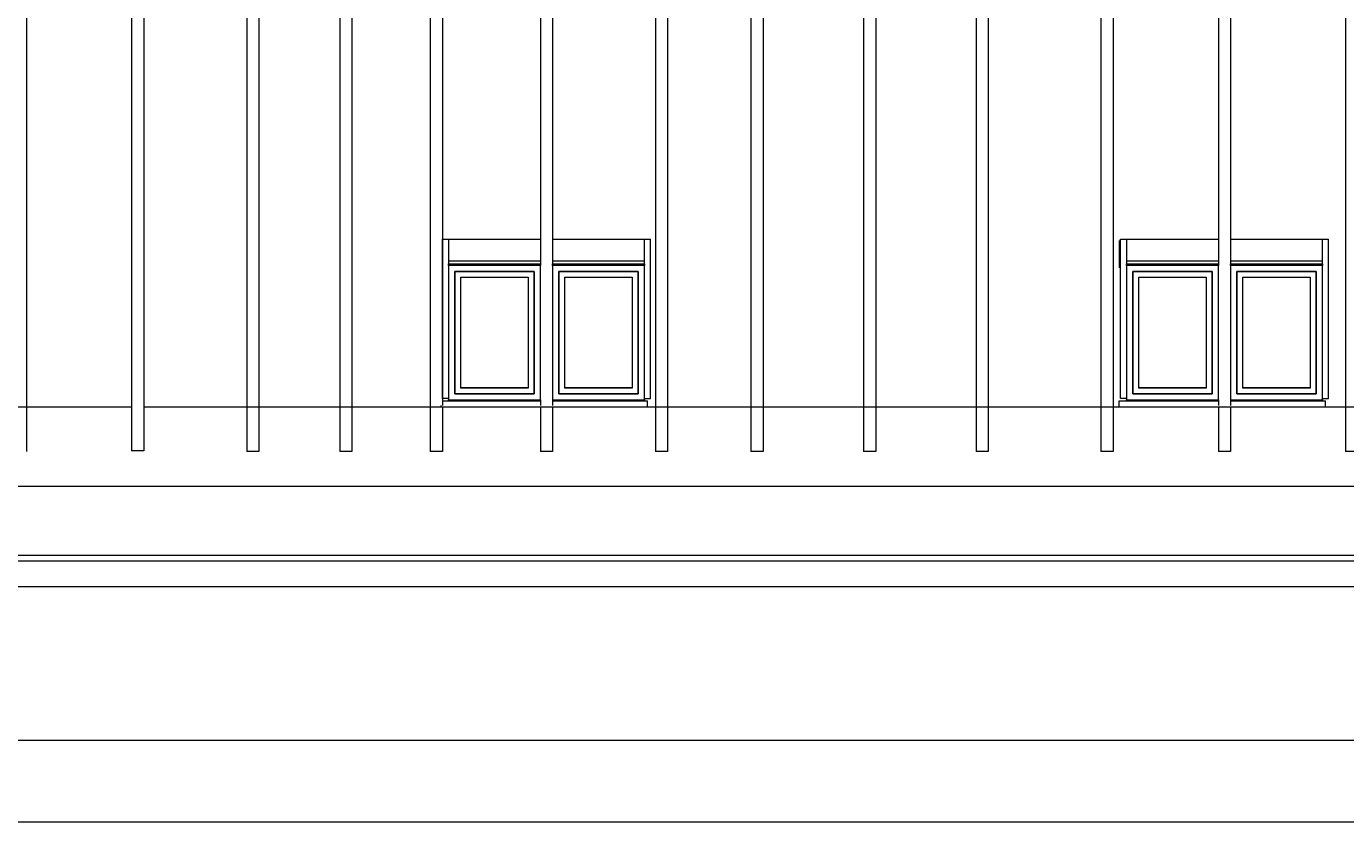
# Model space of a CAD drawing. Header units: metres. Extents: x -1.7 to 41.6, y -3.9 to 17.
# Tile 4 of 7: x 21.2 to 32, y -2.5 to 4.1. Entities that reach past the tile are written whole.
import ezdxf

# ---------------------------------------------------------------- set-up
doc = ezdxf.new("R2010")
doc.units = ezdxf.units.M
for name, color, linetype, lineweight in [('AV-KOTY', 7, 'Continuous', 5), ('AV-KOTY-100', 7, 'Continuous', 5), ('AV-STAVBA', 7, 'Continuous', 18)]:
    doc.layers.add(name, color=color, linetype=linetype, lineweight=lineweight)
doc.styles.add('Trebuchet MS', font='trebuc.ttf', dxfattribs={"height": 0.2})
doc.dimstyles.new('2_mm_-_O_-_Blue_-_mm_-_zaokrouhlena', dxfattribs={"dimscale": 0.3048, "dimtxt": 0.20619, "dimasz": 0.590551, "dimexe": 0.393701, "dimexo": 0.0625, "dimgap": 0.065617, "dimtad": 1, "dimdec": 0, "dimlfac": 1000, "dimrnd": 10, "dimzin": 0, "dimdsep": 46, "dimtxsty": 'Trebuchet MS', "dimblk1": 'OBLIQUE', "dimblk2": 'OBLIQUE', "dimsah": 1, "dimcen": 0.09, "dimazin": 0, "dimtfac": 1, "dimtdec": 4, "dimtix": 1, "dimtmove": 0, "dimatfit": 3, "dimfxl": 0.984252, "dimfxlon": 1, "dimtvp": 1, "dimtfill": 1, "dimtolj": 1, "dimtzin": 0, "dimarcsym": 2})

# ---------------------------------------------------------------- blocks, each defined once
blk = doc.blocks.new('WI_1_střešní - 750x1150-V23-Podkroví')
at = {"layer": 'AV-STAVBA'}
for p, q in [((7.535, 2.179), (8.285, 2.179)), ((7.535, 2.164), (7.535, 2.179)), ((7.535, 2.164), (7.535, 1.067)), ((8.285, 2.164), (7.535, 2.164)), ((8.285, 2.179), (8.285, 2.164)), ((8.285, 1.067), (8.285, 2.164)), ((7.585, 1.115), (7.585, 2.116)), ((7.585, 2.116), (8.235, 2.116)), ((8.235, 2.116), (7.585, 2.116)), ((7.585, 2.116), (7.585, 1.115)), ((7.635, 1.163), (7.635, 2.069)), ((7.635, 2.069), (8.185, 2.069)), ((8.185, 2.069), (8.185, 1.163)), ((8.235, 2.116), (8.235, 1.115)), ((8.235, 1.115), (8.235, 2.116)), ((8.235, 1.115), (7.585, 1.115)), ((7.585, 1.115), (8.235, 1.115)), ((7.635, 1.167), (8.185, 1.167)), ((8.185, 1.163), (7.635, 1.163)), ((7.535, 1.067), (8.285, 1.067))]:
    blk.add_line(p, q, dxfattribs=at)
blk = doc.blocks.new('DIMBLOCK2-Podkroví')
at = {"layer": 'AV-KOTY-100', "color": 5, "true_color": 0x0000ff}
for p, q in [((5.76, -1.715), (5.76, -1.415)), ((33.755, -1.715), (33.755, -1.415)), ((5.76, -1.715), (5.67, -1.805)), ((5.76, -1.715), (5.85, -1.625)), ((5.76, -1.715), (33.755, -1.715)), ((5.76, -1.715), (5.76, -1.835)), ((33.755, -1.715), (33.665, -1.805)), ((33.755, -1.715), (33.845, -1.625)), ((33.755, -1.715), (33.755, -1.835))]:
    blk.add_line(p, q, dxfattribs=at)
at = {"layer": 'AV-KOTY-100', "color": 0, "insert": (19.39, -1.439), "char_height": 0.2, "width": 0.88068, "attachment_point": 1, "line_spacing_factor": 1.048425, "style": 'Trebuchet MS', "bg_fill": 3, "box_fill_scale": 1.25, "bg_fill_color": 256, "bg_fill_true_color": 13158600, "bg_fill_transparency": 0}
blk.add_mtext('28000', dxfattribs=at)
blk = doc.blocks.new('_Oblique')
at = {"color": 0, "linetype": 'ByBlock', "lineweight": -2}
blk.add_line((-0.5, -0.5), (0.5, 0.5), dxfattribs=at)
blk = doc.blocks.new('DIMBLOCK5-Podkroví')
at = {"layer": 'AV-KOTY-100', "color": 5, "true_color": 0x0000ff}
for p, q in [((-0.235, -2.382), (-0.235, -2.082)), ((39.765, -2.382), (39.765, -2.082)), ((-0.235, -2.382), (-0.145, -2.292)), ((39.765, -2.382), (39.855, -2.292)), ((-0.235, -2.382), (-0.325, -2.472)), ((-0.235, -2.382), (39.765, -2.382)), ((-0.235, -2.382), (-0.235, -2.502)), ((39.765, -2.382), (39.675, -2.472)), ((39.765, -2.382), (39.765, -2.502))]:
    blk.add_line(p, q, dxfattribs=at)
at = {"layer": 'AV-KOTY-100', "color": 0, "insert": (19.398, -2.106), "char_height": 0.2, "width": 0.88068, "attachment_point": 1, "line_spacing_factor": 1.048425, "style": 'Trebuchet MS', "bg_fill": 3, "box_fill_scale": 1.25, "bg_fill_color": 256, "bg_fill_true_color": 13158600, "bg_fill_transparency": 0}
blk.add_mtext('40000', dxfattribs=at)

msp = doc.modelspace()

# ---------------------------------------------------------------- linework, layer by layer
at = {"layer": 'AV-STAVBA'}
for p, q in [((21.2348, 7.7207), (21.2348, 0.6433)), ((23.0348, 7.7207), (23.0348, 0.6433)), ((23.1348, 7.7207), (23.1348, 0.6433)), ((23.7948, 7.7207), (23.7948, 0.6433)), ((23.8948, 7.7207), (23.8948, 0.6433)), ((24.5348, 7.7207), (24.5348, 0.6433)), ((24.6348, 7.7207), (24.6348, 1.0211)), ((26.3748, 7.7207), (26.3748, 0.6433)), ((26.4748, 7.7207), (26.4748, 0.6433)), ((27.2548, 7.7207), (27.2548, 0.6433)), ((28.9948, 7.7207), (28.9948, 0.6433)), ((29.0948, 7.7207), (29.0948, 0.6433)), ((30.0148, 7.7207), (30.0148, 0.6433)), ((30.1148, 7.7207), (30.1148, 0.6433)), ((30.9748, 7.7207), (30.9748, 2.179)), ((31.0748, 7.7207), (31.0748, 2.179)), ((32.0148, 7.7207), (32.0148, 0.6433)), ((27.1548, 7.6389), (27.1548, 0.6433)), ((28.0748, 7.5731), (28.0748, 0.6433)), ((28.1748, 7.5731), (28.1748, 0.6433)), ((25.4348, 7.5454), (25.4348, 2.179)), ((25.5348, 7.5454), (25.5348, 2.179)), ((22.0948, 7.3998), (22.0948, 0.6507)), ((22.1948, 7.3998), (22.1948, 0.6507)), ((24.6348, 2.3782), (25.4348, 2.3782)), ((24.6348, 1.0782), (24.6348, 2.3782)), ((24.6848, 2.3782), (24.6848, 2.179)), ((25.5348, 2.3782), (26.3348, 2.3782)), ((26.2848, 2.179), (26.2848, 2.3782)), ((26.3348, 1.0782), (26.3348, 2.3782)), ((30.1748, 2.3782), (30.9748, 2.3782)), ((30.1748, 1.0782), (30.1748, 2.3782)), ((30.2248, 2.3782), (30.2248, 2.179)), ((31.0748, 2.3782), (31.8748, 2.3782)), ((31.8248, 2.179), (31.8248, 2.3782)), ((31.8748, 1.0782), (31.8748, 2.3782)), ((30.1648, 2.3693), (30.1648, 2.1489)), ((24.6848, 2.2012), (25.4348, 2.2012)), ((25.5348, 2.2012), (26.2848, 2.2012)), ((30.1648, 2.2012), (30.1748, 2.2012)), ((30.2248, 2.2012), (30.9748, 2.2012)), ((31.0748, 2.2012), (31.8248, 2.2012)), ((30.1748, 2.1489), (30.1648, 2.1489)), ((24.6848, 1.0782), (24.6348, 1.0782)), ((26.2848, 1.0782), (26.3348, 1.0782)), ((30.2248, 1.0782), (30.1748, 1.0782)), ((31.8248, 1.0782), (31.8748, 1.0782)), ((20.2348, 1.0082), (22.0948, 1.0082)), ((22.1948, 1.0082), (31.8498, 1.0082)), ((24.6248, 1.0082), (24.6248, 1.0211)), ((24.6348, 1.0582), (25.4348, 1.0582)), ((24.6348, 1.0082), (24.6348, 0.6433)), ((24.6848, 1.0582), (24.6848, 1.0674)), ((25.4348, 1.0674), (25.4348, 1.0211)), ((25.4348, 1.0082), (25.4348, 0.6433)), ((25.5348, 1.0674), (25.5348, 1.0211)), ((25.5348, 1.0582), (26.3098, 1.0582)), ((25.5348, 1.0082), (25.5348, 0.6433)), ((26.2848, 1.0674), (26.2848, 1.0582)), ((26.3098, 1.0082), (26.3098, 1.0582)), ((30.1648, 1.0582), (30.9748, 1.0582)), ((30.1648, 1.0082), (30.1648, 1.0582)), ((30.2248, 1.0582), (30.2248, 1.0674)), ((30.9748, 1.0674), (30.9748, 1.0211)), ((30.9748, 1.0082), (30.9748, 0.6433)), ((31.0748, 1.0674), (31.0748, 1.0211)), ((31.0748, 1.0582), (31.8498, 1.0582)), ((31.0748, 1.0082), (31.0748, 0.6433)), ((31.8248, 1.0674), (31.8248, 1.0582)), ((31.8498, 1.0082), (31.8498, 1.0582)), ((31.8498, 1.0082), (34.1387, 1.0082)), ((22.1948, 0.6507), (22.0948, 0.6507)), ((23.1348, 0.6433), (23.0348, 0.6433)), ((23.8948, 0.6433), (23.7948, 0.6433)), ((24.6348, 0.6433), (24.5348, 0.6433)), ((25.5348, 0.6433), (25.4348, 0.6433)), ((26.4748, 0.6433), (26.3748, 0.6433)), ((27.2548, 0.6433), (27.1548, 0.6433)), ((28.1748, 0.6433), (28.0748, 0.6433)), ((29.0948, 0.6433), (28.9948, 0.6433)), ((30.1148, 0.6433), (30.0148, 0.6433)), ((31.0748, 0.6433), (30.9748, 0.6433)), ((32.1148, 0.6433), (32.0148, 0.6433)), ((34.1387, 0.3582), (5.4448, 0.3582)), ((5.6148, -0.2018), (34.0291, -0.2018)), ((33.9791, -0.2518), (5.6648, -0.2518)), ((5.7598, -0.4591), (33.7548, -0.4591))]:
    msp.add_line(p, q, dxfattribs=at)

# ---------------------------------------------------------------- block references
for p in [(17.15, 0), (18, 0), (22.69, 0), (23.54, 0)]:
    msp.add_blockref('WI_1_střešní - 750x1150-V23-Podkroví', p, dxfattribs=at)

# ---------------------------------------------------------------- dimensions: what is measured, and where the dimension line sits
at = {"layer": 'AV-KOTY', "color": 5, "true_color": 0x0000ff}
for base, p1, p2, override, picture, middle in [((33.7548, -1.7151), (5.7598, -1.4151), (33.7548, -1.4151), {"dimpost": '<>', "dimfxl": 27.995}, 'DIMBLOCK2-Podkroví', (19.7573, -1.5933)), ((39.7648, -2.3817), (-0.2352, -2.0817), (39.7648, -2.0817), {"dimpost": '<>', "dimfxl": 40}, 'DIMBLOCK5-Podkroví', (19.7648, -2.26))]:
    dim = msp.add_linear_dim(base=base, p1=p1, p2=p2, dimstyle='2_mm_-_O_-_Blue_-_mm_-_zaokrouhlena', override=override, dxfattribs=at)
    dim.commit()
    dim.dimension.update_dxf_attribs({"geometry": picture, "text_midpoint": middle})

doc.saveas('drawing.dxf')
